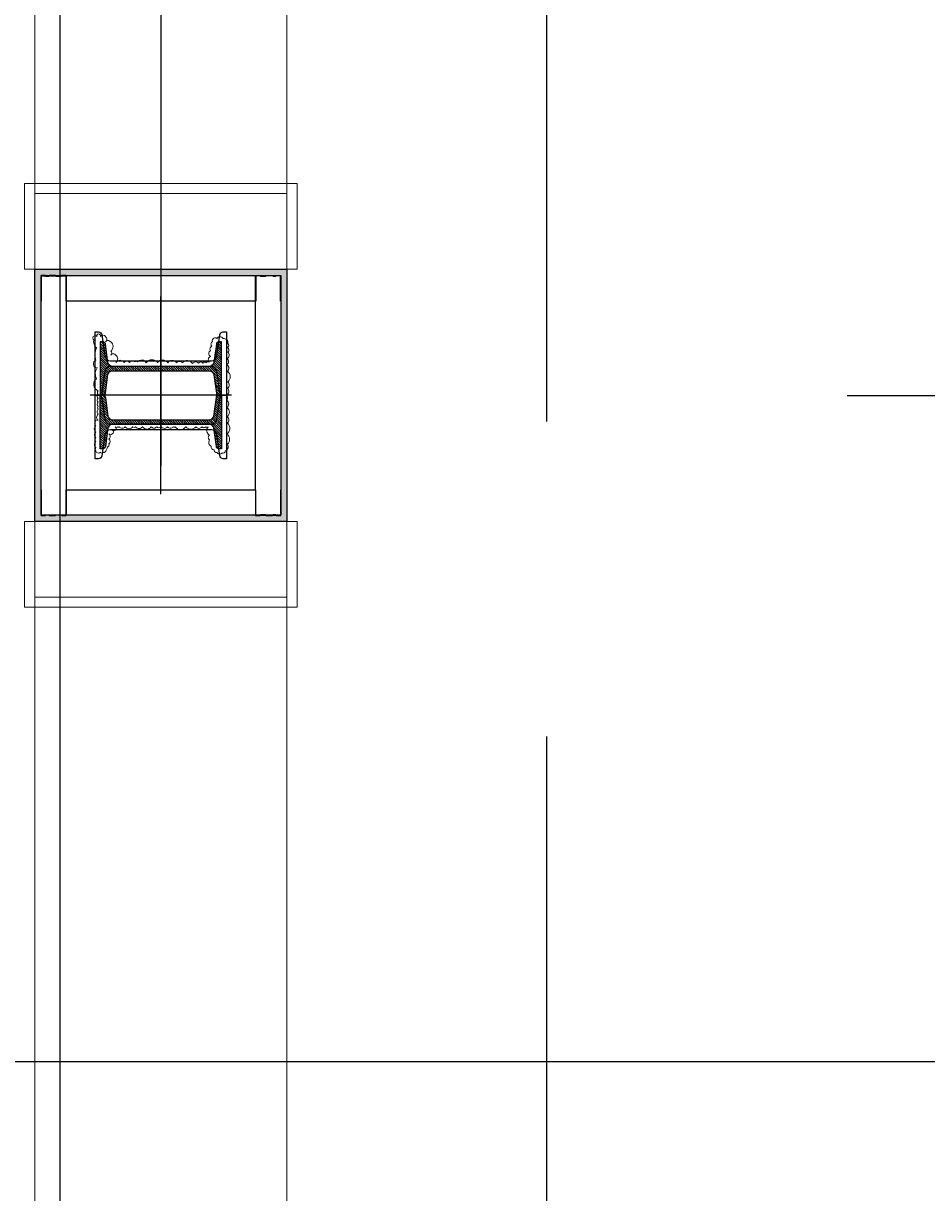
# Model space of a CAD drawing. Header units: centimetres. Extents: x -149939 to 48626, y -46000 to 152985.
# Tile 154 of 256: x -14913 to -13122, y 45419 to 47738. Entities that reach past the tile are written whole.
import ezdxf

# ---------------------------------------------------------------- set-up
doc = ezdxf.new("R2010")
doc.units = ezdxf.units.CM
doc.header["$LTSCALE"] = 50
doc.header["$PDMODE"] = 35
doc.header["$PDSIZE"] = 0.1
for name, pattern in [('Balustrady$0$DASHED', [0.75, 0.5, -0.25]), ('DIVIDE', [31.75, 12.7, -6.35, 0, -6.35, 0, -6.35]), ('Kondygnacja  -0_5$0$HIDDEN', [9.525, 6.35, -3.175]), ('Kondygnacja  -0_5$0$HIDDEN2', [4.7625, 3.175, -1.5875]), ('Obudowy i okł. słupów$0$HIDDEN', [9.525, 6.35, -3.175]), ('Osie rzutów$0$DASHDOT2', [12.7, 6.35, -3.175, 0, -3.175]), ('Przekrój B-B$0$DASHDOT2', [12.7, 6.35, -3.175, 0, -3.175])]:
    doc.linetypes.add(name, pattern=pattern)
doc.layers.get('0').update_dxf_attribs({"color": 8})
doc.layers.get('DEFPOINTS').update_dxf_attribs({"color": 8})
for name, color, linetype in [('ARCH_INFO_OSIE', 8, 'Continuous'), ('ARCH_INFO_OSIE_IST', 8, 'Przekrój B-B$0$DASHDOT2'), ('D1$0$ARCH_INFO_OPISY', 8, 'Continuous'), ('Kondygnacja  -0_5$0$ARCH_KONSTR_POWYŻEJ RZUTU', 8, 'Kondygnacja  -0_5$0$HIDDEN'), ('Kondygnacja  -0_5$0$ARCH_KONSTR_POWYŻEJ RZUTU_IST', 8, 'Kondygnacja  -0_5$0$HIDDEN2'), ('Kondygnacja  -0_5$0$ARCH_STROP', 8, 'Continuous'), ('Kondygnacja -1$0$ARCH_STAL_IST', 8, 'Continuous'), ('Obudowy i okł. słupów$0$ARCH_GK', 8, 'Continuous'), ('Obudowy i okł. słupów$0$ARCH_PROFILE', 8, 'Continuous'), ('Osie rzutów$0$ARCH_INFO_OSIE_IST', 8, 'Osie rzutów$0$DASHDOT2'), ('Osie rzutów$0$ARCH_INFO_OSIE_OPISY_IST', 8, 'Continuous')]:
    doc.layers.add(name, color=color, linetype=linetype)
for name, color, linetype, lineweight in [('Kondygnacja  -0_5$0$ARCH_INFO_WYMIARY', 8, 'Continuous', 9), ('Obudowy i okł. słupów$0$ARCH_hatch', 8, 'Continuous', 13), ('Obudowy i okł. słupów$0$ARCH_WIDOK', 8, 'Continuous', 13)]:
    doc.layers.add(name, color=color, linetype=linetype, lineweight=lineweight)
doc.styles.add('Kondygnacja  -0_5$0$Romans', font='Romans.shx', dxfattribs={"width": 0.7})
doc.dimstyles.new('Kondygnacja  -0_5$0$Wymiary 1-100', dxfattribs={"dimtxt": 12, "dimasz": 10, "dimexe": 5, "dimexo": 0, "dimgap": 4, "dimtad": 1, "dimrnd": 0.5, "dimzin": 12, "dimdsep": 46, "dimtxsty": 'Kondygnacja  -0_5$0$Romans', "dimblk": 'Kondygnacja  -0_5$0$_Oblique', "dimcen": 10, "dimdle": 10, "dimclrt": 55, "dimazin": 0, "dimtfac": 1, "dimtmove": 1, "dimatfit": 3, "dimfxl": 8, "dimfxlon": 1, "dimtolj": 1, "dimtzin": 0, "dimarcsym": 0})
pattern_1 = [(315, (-9168.25782, 10650.3877), (0.224506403, 0.224506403), [])]

# ---------------------------------------------------------------- blocks, each defined once
blk = doc.blocks.new('Osie rzutów')
at = {"layer": 'Osie rzutów$0$ARCH_INFO_OSIE_IST', "ltscale": 10}
blk.add_line((4436.04, 9200), (15156.54, 9200), dxfattribs=at)
blk = doc.blocks.new('Kondygnacja  -0_5$0$_Oblique')
at = {"color": 0, "linetype": 'ByBlock', "lineweight": -2}
blk.add_line((-0.5, -0.5), (0.5, 0.5), dxfattribs=at)
blk = doc.blocks.new('*D148')
at = {"layer": 'DEFPOINTS', "color": 0}
for p in [(-59190, 47690), (5862.4, 47690), (6190, 43700)]:
    blk.add_point(p, dxfattribs=at)
at = {"layer": 'Kondygnacja  -0_5$0$ARCH_INFO_WYMIARY', "color": 0, "lineweight": -2}
for p, q in [((5862.4, 43690), (5862.4, 47700)), ((5854.4, 47690), (5867.4, 47690)), ((5870.4, 43700), (5857.4, 43700))]:
    blk.add_line(p, q, dxfattribs=at)
at = {"layer": 'Kondygnacja  -0_5$0$ARCH_INFO_WYMIARY', "color": 0, "linetype": 'ByBlock', "lineweight": -2, "xscale": 10, "yscale": 10, "zscale": 10}
for p, rotation in [((5862.4, 47690), 90), ((5862.4, 43700), 270)]:
    blk.add_blockref('Kondygnacja  -0_5$0$_Oblique', p, dxfattribs=dict(at, rotation=rotation))
at = {"layer": 'Kondygnacja  -0_5$0$ARCH_INFO_WYMIARY', "color": 55, "insert": (5852.4, 45695), "char_height": 12, "attachment_point": 5, "rotation": 90, "style": 'Kondygnacja  -0_5$0$Romans'}
blk.add_mtext('\\A1;3990', dxfattribs=at)
blk = doc.blocks.new('Kondygnacja  -0_5$0$konstrukcja istniejąca -0.5')
at = {"layer": 'Kondygnacja  -0_5$0$ARCH_KONSTR_POWYŻEJ RZUTU_IST', "ltscale": 10}
blk.add_lwpolyline([(9938, 9067.89), (10982, 9067.89)], dxfattribs=at)
blk = doc.blocks.new('pB słup')
at = {"layer": 'Kondygnacja -1$0$ARCH_STAL_IST'}
h = blk.add_hatch(dxfattribs=at)
h.set_pattern_fill('ANSI31', color=256, scale=0.1, angle=270, style=0)
h.set_pattern_definition(pattern_1)
edge = h.paths.add_edge_path()
edge.add_arc((24.9, 9.62), 0.87, 0, 82.0272)
edge.add_line((25.02, 10.48), (21.35, 11))
edge.add_arc((21.42, 11.51), 0.52, 180, 262.0272, ccw=False)
edge.add_line((20.9, 11.51), (20.9, 12))
edge.add_line((20.9, 12), (31.5, 12))
edge.add_line((31.5, 12), (31.5, 11.51))
edge.add_arc((30.98, 11.51), 0.52, 277.9728, 360, ccw=False)
edge.add_line((31.05, 11), (27.38, 10.48))
edge.add_arc((27.51, 9.62), 0.87, 97.9728, 180)
edge.add_line((26.64, 9.62), (26.64, -9.62))
edge.add_arc((27.51, -9.62), 0.87, 180, 262.0272)
edge.add_line((27.38, -10.48), (31.05, -11))
edge.add_arc((30.98, -11.51), 0.52, 360, 82.0272, ccw=False)
edge.add_line((31.5, -11.51), (31.5, -12))
edge.add_line((31.5, -12), (20.9, -12))
edge.add_line((20.9, -12), (20.9, -11.51))
edge.add_arc((21.42, -11.51), 0.52, 97.9728, 180, ccw=False)
edge.add_line((21.35, -11), (25.02, -10.48))
edge.add_arc((24.9, -9.62), 0.87, 277.9728, 0)
edge.add_line((25.76, -9.62), (25.76, 9.62))
h = blk.add_hatch(dxfattribs=at)
h.set_pattern_fill('ANSI31', color=256, scale=0.1, angle=270, style=0)
h.set_pattern_definition(pattern_1)
edge = h.paths.add_edge_path()
edge.add_arc((38.11, 9.62), 0.87, 97.9728, 180, ccw=False)
edge.add_line((37.98, 10.48), (41.65, 11))
edge.add_arc((41.58, 11.51), 0.52, 277.9728, 360)
edge.add_line((42.1, 11.51), (42.1, 12))
edge.add_line((42.1, 12), (31.5, 12))
edge.add_line((31.5, 12), (31.5, 11.51))
edge.add_arc((32.02, 11.51), 0.52, 180, 262.0272)
edge.add_line((31.95, 11), (35.62, 10.48))
edge.add_arc((35.5, 9.62), 0.87, 0, 82.0272, ccw=False)
edge.add_line((36.37, 9.62), (36.37, -9.62))
edge.add_arc((35.5, -9.62), 0.87, 277.9728, 360, ccw=False)
edge.add_line((35.62, -10.48), (31.95, -11))
edge.add_arc((32.02, -11.51), 0.52, 97.9728, 180)
edge.add_line((31.5, -11.51), (31.5, -12))
edge.add_line((31.5, -12), (42.1, -12))
edge.add_line((42.1, -12), (42.1, -11.51))
edge.add_arc((41.58, -11.51), 0.52, 0, 82.0272)
edge.add_line((41.65, -11), (37.98, -10.48))
edge.add_arc((38.11, -9.62), 0.87, 180, 262.0272, ccw=False)
edge.add_line((37.24, -9.62), (37.24, 9.62))
at = {"layer": 'Obudowy i okł. słupów$0$ARCH_hatch'}
h = blk.add_hatch(dxfattribs=at)
h.set_pattern_fill('AR-SAND', color=256, scale=0.01, style=0)
h.paths.add_polyline_path([(6.5, 25), (6.5, -25), (56.5, -25), (56.5, 25)])
h.paths.add_polyline_path([(55.25, 23.75), (55.25, -23.75), (7.75, -23.75), (7.75, 23.75)], flags=16)
at = {"layer": 'ARCH_INFO_OSIE', "linetype": 'DIVIDE', "ltscale": 0.1}
for points in [[(31.5, -14), (31.5, 14)], [(51.07, 0), (11.93, 0)], [(23.05, 0), (32.78, 0)]]:
    blk.add_lwpolyline(points, dxfattribs=at)
at = {"layer": 'Kondygnacja -1$0$ARCH_STAL_IST'}
for points in [[(25.76, 9.62, 0.37402), (25.02, 10.48), (21.35, 11, -0.37402), (20.9, 11.51), (20.9, 12), (31.5, 12), (31.5, 11.51, -0.37402), (31.05, 11), (27.38, 10.48, 0.37402), (26.64, 9.62), (26.64, -9.62, 0.37402), (27.38, -10.48), (31.05, -11, -0.37402), (31.5, -11.51), (31.5, -12), (20.9, -12), (20.9, -11.51, -0.37402), (21.35, -11), (25.02, -10.48, 0.37402), (25.76, -9.62)], [(37.24, 9.62, -0.37402), (37.98, 10.48), (41.65, 11, 0.37402), (42.1, 11.51), (42.1, 12), (31.5, 12), (31.5, 11.51, 0.37402), (31.95, 11), (35.62, 10.48, -0.37402), (36.37, 9.62), (36.37, -9.62, -0.37402), (35.62, -10.48), (31.95, -11, 0.37402), (31.5, -11.51), (31.5, -12), (42.1, -12), (42.1, -11.51, 0.37402), (41.65, -11), (37.98, -10.48, -0.37402), (37.24, -9.62)]]:
    blk.add_lwpolyline(points, format="xyb", close=True, dxfattribs=at)
at = {"layer": 'Obudowy i okł. słupów$0$ARCH_GK'}
for points in [[(6.5, -25), (56.5, -25), (56.5, 25), (6.5, 25)], [(7.75, -23.75), (55.25, -23.75), (55.25, 23.75), (7.75, 23.75)]]:
    blk.add_lwpolyline(points, close=True, dxfattribs=at)
at = {"layer": 'Obudowy i okł. słupów$0$ARCH_PROFILE'}
for points in [[(7.76, 22.16), (7.85, 22.25), (7.85, 22.75), (7.75, 22.85), (7.75, 23.75), (12.82, 23.75, -1), (12.82, 23.7), (7.8, 23.7), (7.8, 22.87), (7.9, 22.77), (7.9, 22.23), (7.8, 22.13), (7.8, 20.92), (7.9, 20.82), (7.9, 19.73), (7.8, 19.63), (7.8, 18.8), (12.82, 18.8, -1), (12.82, 18.75), (7.75, 18.75), (7.75, 19.65), (7.85, 19.75), (7.85, 20.8), (7.76, 20.89)], [(55.33, 22.16), (55.25, 22.25), (55.25, 22.75), (55.35, 22.85), (55.35, 23.75), (50.28, 23.75, 1), (50.28, 23.7), (55.3, 23.7), (55.3, 22.87), (55.2, 22.77), (55.2, 22.23), (55.3, 22.13), (55.3, 20.92), (55.2, 20.82), (55.2, 19.73), (55.3, 19.63), (55.3, 18.8), (50.28, 18.8, 1), (50.28, 18.75), (55.35, 18.75), (55.35, 19.65), (55.25, 19.75), (55.25, 20.8), (55.33, 20.89)], [(7.76, -22.16), (7.85, -22.25), (7.85, -22.75), (7.75, -22.85), (7.75, -23.75), (12.82, -23.75, 1), (12.82, -23.7), (7.8, -23.7), (7.8, -22.87), (7.9, -22.77), (7.9, -22.23), (7.8, -22.13), (7.8, -20.92), (7.9, -20.82), (7.9, -19.73), (7.8, -19.63), (7.8, -18.8), (12.82, -18.8, 1), (12.82, -18.75), (7.75, -18.75), (7.75, -19.65), (7.85, -19.75), (7.85, -20.8), (7.76, -20.89)], [(55.33, -22.16), (55.25, -22.25), (55.25, -22.75), (55.35, -22.85), (55.35, -23.75), (50.28, -23.75, -1), (50.28, -23.7), (55.3, -23.7), (55.3, -22.87), (55.2, -22.77), (55.2, -22.23), (55.3, -22.13), (55.3, -20.92), (55.2, -20.82), (55.2, -19.73), (55.3, -19.63), (55.3, -18.8), (50.28, -18.8, -1), (50.28, -18.75), (55.35, -18.75), (55.35, -19.65), (55.25, -19.75), (55.25, -20.8), (55.33, -20.89)]]:
    blk.add_lwpolyline(points, format="xyb", close=True, dxfattribs=at)
blk.add_lwpolyline([(50.25, -8.37), (50.25, -18.75), (12.85, -18.75), (12.85, 18.75), (50.25, 18.75), (50.25, -8.37)], dxfattribs=at)
at = {"layer": 'Obudowy i okł. słupów$0$ARCH_WIDOK'}
for points in [[(-10.5, -27), (6.5, -27), (6.5, 27), (-10.5, 27)], [(73.5, -27), (56.5, -27), (56.5, 27), (73.5, 27)]]:
    blk.add_lwpolyline(points, close=True, dxfattribs=at)
at = {"layer": 'Obudowy i okł. słupów$0$ARCH_WIDOK', "linetype": 'Obudowy i okł. słupów$0$HIDDEN'}
blk.add_lwpolyline([(71.5, -25), (71.5, 25), (-8.5, 25), (-8.5, -25)], close=True, dxfattribs=at)
at = {"layer": 'Obudowy i okł. słupów$0$ARCH_WIDOK'}
blk.add_lwpolyline([(37.73, -9.38, 0.520567), (37.73, -8.91, 0.520567), (37.73, -8.16, 0.520567), (37.73, -6.92, 0.520567), (37.73, -4.95, 0.520567), (37.73, -2.82, 0.520567), (37.73, -2.47, 0.520567), (37.73, -1.32, 0.520567), (37.73, -0.04, 0.520567), (37.73, 0.83, 0.520567), (37.73, 1.89, 0.520567), (37.73, 3.64, 0.520567), (37.73, 5.02, 0.520567), (37.73, 5.54, 0.520567), (37.73, 7.1, 0.520567), (37.73, 8.22, 0.520567), (37.73, 8.52, 0.520567), (37.73, 9.06, 0.520567), (38.39, 9.06, 0.520567), (38.39, 9.62, 0.520567), (39.17, 9.62, 0.520567), (39.17, 10.31, 0.520567), (40.18, 10.31, 0.520567), (41.11, 10.31, 0.391103), (41.8, 10.61, 0.097049), (42.38, 10.85, 0.466209), (42.81, 11.44, 0.695481), (42.74, 11.98, 0.486099), (42.81, 12.76, 0.35864), (41.85, 12.89, 0.520567), (40.68, 12.86, 0.520567), (39.91, 12.86, 0.520567), (38.8, 12.86, 0.520567), (37.52, 12.86, 0.520567), (36.51, 12.86, 0.520567), (36.51, 12.4, 0.520567), (35.25, 12.4, 0.520567), (34.27, 12.4, 0.520567), (33.73, 12.4, 0.520567), (32.86, 12.4, 0.520567), (32.11, 12.4, 0.520567), (31.32, 12.4, 0.520567), (30.58, 12.4, 0.630412), (28.2, 12.73, 0.291029), (26.08, 12.64, 0.793013), (24.54, 12.88, 0.148616), (22.09, 12.79, 0.285246), (20.52, 13.27, 1.165163), (19.83, 12.7, 1.326239), (19.84, 11.94, 0.520567), (19.84, 11, 0.520567), (20.91, 11, 0.520567), (20.91, 9.93, 0.520567), (22.7, 9.93, 0.520567), (23.52, 9.93, 0.520567), (23.52, 8.94, 0.520567), (24.97, 8.94, 0.520567), (24.98, 7.26, 0.520567), (25.02, 6.19, 0.520567), (24.89, 5.17, 0.520567), (24.87, 4.65, 0.520567), (25.04, 2.89, 0.520567), (24.98, 0.66, 0.520567), (25.04, -1.36, 0.520567), (25.04, -3.15, 0.520567), (25.06, -4.25, 0.520567), (25.21, -6.27, 0.520567), (25.14, -7.45, 0.520567), (25.1, -8.33, 0.520567), (25.06, -9.05, 0.520567), (24.91, -9.58, 0.520567), (23.82, -9.81, 0.520567), (22.6, -9.81, 0.520567), (21.78, -10.1, 0.520567), (20.85, -10.25, 0.520567), (20.32, -10.36, 0.520567), (20.22, -11.09, 0.520567), (20.24, -12.34, 0.520567), (21.21, -13.28, 0.520567), (21.99, -13.24, 0.520567), (22.91, -13.28, 0.520567), (24.22, -13.09, 0.520567), (25.44, -13.09, 0.520567), (26.76, -13.18, 0.520567), (28.83, -13.26, 0.520567), (30.05, -13.22, 0.520567), (31.5, -12.93, 0.520567), (32.47, -13.03, 0.520567), (33.96, -13.09, 0.520567), (35.72, -13.16, 0.520567), (37.01, -13.18, 0.520567), (39.18, -13.05, 0.520567), (41.18, -13.18, 0.520567), (42.5, -12.78, 0.520567), (42.97, -12.1, 0.520567), (42.84, -11.13, 0.520567), (42.29, -10.55, 0.520567), (41.6, -10, 0.520567), (40.36, -9.66, 0.520567), (39.39, -9.66, 0.520567)], format="xyb", close=True, dxfattribs=at)
blk = doc.blocks.new('schody połówka')
at = {"layer": 'ARCH_INFO_OSIE_IST', "ltscale": 2}
blk.add_line((380, 21.01), (380, -1905.05), dxfattribs=at)
at = {"layer": 'Kondygnacja -1$0$ARCH_STAL_IST', "elevation": -630}
for points in [[(367, -599.99), (367, -587.42), (367.64, -587.42, -0.374036), (368.31, -588), (368.9, -592.2, 0.374036), (369.99, -593.16), (390.01, -593.16, 0.374036), (391.1, -592.2), (391.69, -588, -0.374036), (392.36, -587.42), (393, -587.42), (393, -599.99), (392.36, -599.99, -0.374036), (391.69, -599.41), (391.1, -595.21, 0.374036), (390.01, -594.26), (369.99, -594.26, 0.374036), (368.9, -595.21), (368.31, -599.41, -0.374036), (367.64, -599.99)], [(367, -612.56), (367, -599.99), (367.64, -599.99, -0.374036), (368.31, -600.57), (368.9, -604.77, 0.374036), (369.99, -605.72), (390.01, -605.72, 0.374036), (391.1, -604.77), (391.69, -600.57, -0.374036), (392.36, -599.99), (393, -599.99), (393, -612.56), (392.36, -612.56, -0.374036), (391.69, -611.98), (391.1, -607.78, 0.374036), (390.01, -606.83), (369.99, -606.83, 0.374036), (368.9, -607.78), (368.31, -611.98, -0.374036), (367.64, -612.56)]]:
    blk.add_lwpolyline(points, format="xyb", close=True, dxfattribs=at)
at = {"layer": 'Obudowy i okł. słupów$0$ARCH_WIDOK', "linetype": 'Obudowy i okł. słupów$0$HIDDEN', "ltscale": 3}
for p, q in [((355, -24.99, -630), (355, -1775, -630)), ((405, -24.99, -630), (405, -1775, -630))]:
    blk.add_line(p, q, dxfattribs=at)
at = {"layer": 'D1$0$ARCH_INFO_OPISY', "xscale": -1, "rotation": 90}
blk.add_blockref('pB słup', (380, -568.49), dxfattribs=at)
blk = doc.blocks.new('*D212')
at = {"layer": 'DEFPOINTS', "color": 0}
for p in [(-30586.3, 81900), (-30681.1, 12489.5), (9064, 12489.5)]:
    blk.add_point(p, dxfattribs=at)
at = {"layer": 'Kondygnacja  -0_5$0$ARCH_INFO_WYMIARY', "color": 0, "lineweight": -2}
for p, q in [((-30673.1, 81900), (-30686.1, 81900)), ((-30681.1, 81910), (-30681.1, 12479.5)), ((-30673.1, 12489.5), (-30686.1, 12489.5))]:
    blk.add_line(p, q, dxfattribs=at)
at = {"layer": 'Kondygnacja  -0_5$0$ARCH_INFO_WYMIARY', "color": 0, "linetype": 'ByBlock', "lineweight": -2, "xscale": 10, "yscale": 10, "zscale": 10}
for p, rotation in [((-30681.1, 81900), 90), ((-30681.1, 12489.5), 270)]:
    blk.add_blockref('Kondygnacja  -0_5$0$_Oblique', p, dxfattribs=dict(at, rotation=rotation))
at = {"layer": 'Kondygnacja  -0_5$0$ARCH_INFO_WYMIARY', "color": 55, "insert": (-30691.1, 47194.8), "char_height": 12, "attachment_point": 5, "rotation": 90, "style": 'Kondygnacja  -0_5$0$Romans'}
blk.add_mtext('\\A1;69410.5', dxfattribs=at)

msp = doc.modelspace()

# ---------------------------------------------------------------- linework, layer by layer
at = {"linetype": 'Balustrady$0$DASHED', "ltscale": 50, "elevation": -6300}
msp.add_lwpolyline([(-19219.601, 53823.486), (-13875.468, 53823.486), (-13875.468, 34373.387), (-19219.601, 34373.387)], close=True, dxfattribs=at)
at = {"layer": 'Kondygnacja  -0_5$0$ARCH_STROP'}
msp.add_lwpolyline([(-18240, 52125), (-14840, 52125), (-14840, 35465), (-18235, 35465)], close=True, dxfattribs=at)

# ---------------------------------------------------------------- block references
at = {"xscale": 10, "yscale": 10, "zscale": 10}
msp.add_blockref('schody połówka', (-18440, 53000.042), dxfattribs=at)
at = {"layer": 'Kondygnacja  -0_5$0$ARCH_KONSTR_POWYŻEJ RZUTU', "xscale": 10, "yscale": 10, "zscale": 10}
msp.add_blockref('Kondygnacja  -0_5$0$konstrukcja istniejąca -0.5', (-121140, -45000), dxfattribs=at)
at = {"layer": 'Osie rzutów$0$ARCH_INFO_OSIE_OPISY_IST', "color": 30, "xscale": 10, "yscale": 10, "zscale": 10}
msp.add_blockref('Osie rzutów', (-121140, -45000), dxfattribs=at)

# ---------------------------------------------------------------- dimensions: what is measured, and where the dimension line sits
at = {"layer": 'Kondygnacja  -0_5$0$ARCH_INFO_WYMIARY'}
for base, p1, p2, picture, middle in [((-30681.114, 12489.5), (-30586.301, 81900), (9064, 12489.5), '*D212', (-30691.114, 47194.75)), ((5862.405, 47690), (6190, 43700), (-59190, 47690), '*D148', (5852.405, 45695))]:
    dim = msp.add_linear_dim(base=base, p1=p1, p2=p2, angle=90, dimstyle='Kondygnacja  -0_5$0$Wymiary 1-100', dxfattribs=at)
    dim.commit()
    dim.dimension.update_dxf_attribs({"geometry": picture, "text_midpoint": middle})

doc.saveas('drawing.dxf')
